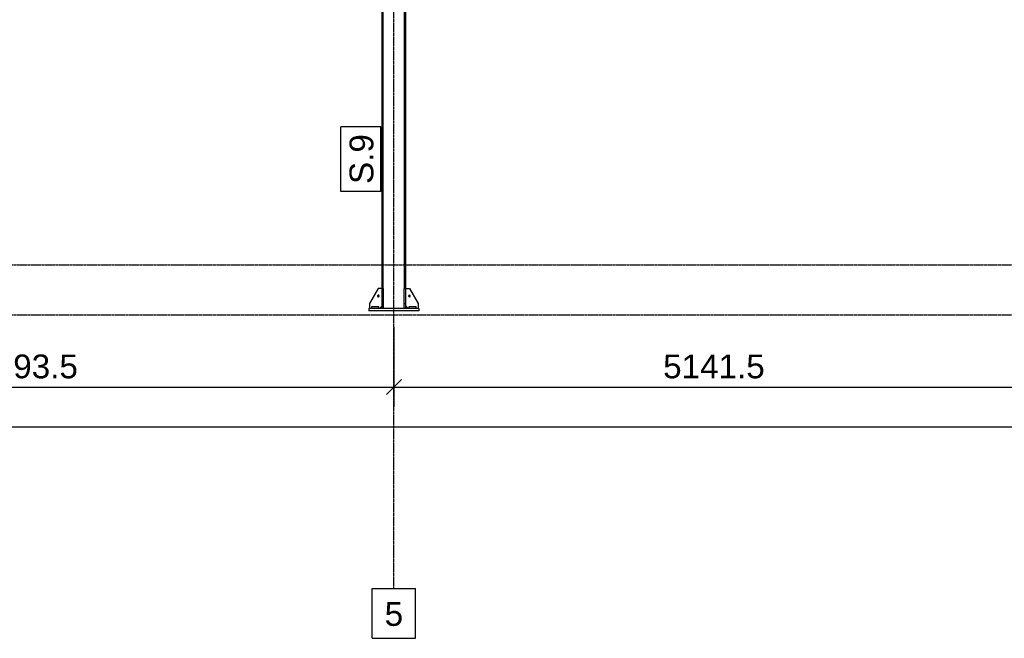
# Model space of a CAD drawing. Header units: millimetres. Extents: x -19654 to 22346, y -14260 to 15440.
# Tile 17 of 22: x 2197 to 10107, y -3000 to 1970. Entities that reach past the tile are written whole.
import ezdxf

# ---------------------------------------------------------------- set-up
doc = ezdxf.new("R2010")
doc.units = ezdxf.units.MM
doc.linetypes.add('DXK_LINE_DOT3', pattern=[5.9187, 2.979, -0.9799, 0.9799, -0.9799])
for name, color, linetype in [('TS_INNE_OBIEKTY', 7, 'Continuous'), ('TS_LINIE_WIDOCZNE', 7, 'Continuous'), ('TS_OPISY', 7, 'Continuous'), ('TS_OPISY_LINIE', 7, 'Continuous'), ('TS_OPISY_RAMKA', 7, 'Continuous'), ('TS_WYMIARY', 7, 'Continuous'), ('TS_WYMIARY_TEKST', 7, 'Continuous')]:
    doc.layers.add(name, color=color, linetype=linetype)
doc.styles.add('Arial', font='ARIAL.TTF', dxfattribs={"height": 0.2})

# ---------------------------------------------------------------- blocks, each defined once
blk = doc.blocks.new('Part-305655477-1328 - 1303')
at = {"layer": 'TS_LINIE_WIDOCZNE', "color": 1, "linetype": 'Continuous'}
for p, q in [((5078.3, -190), (5008.3, -310)), ((5108.3, -190), (5078.3, -190)), ((5008.3, -310), (5008.3, -350)), ((5088.3, -350), (5108.3, -330))]:
    blk.add_line(p, q, dxfattribs=at)
blk = doc.blocks.new('Part-305655477-1325 - 1303')
at = {"layer": 'TS_LINIE_WIDOCZNE', "color": 1, "linetype": 'Continuous'}
for p, q in [((5108.3, -190), (5108.3, 4100.1)), ((5118.3, 3346), (5118.3, 4100.1)), ((5288.3, 3346), (5288.3, 4100.1)), ((5298.3, -190), (5298.3, 4100.1)), ((5118.3, -190), (5118.3, 3155)), ((5288.3, -190), (5288.3, 3155))]:
    blk.add_line(p, q, dxfattribs=at)
blk = doc.blocks.new('Part-305655477-1327 - 1303')
at = {"layer": 'TS_LINIE_WIDOCZNE', "color": 1, "linetype": 'Continuous'}
for p, q in [((5403.3, -350), (5003.3, -350)), ((5003.3, -350), (5003.3, -370)), ((5403.3, -370), (5003.3, -370)), ((5403.3, -350), (5403.3, -370))]:
    blk.add_line(p, q, dxfattribs=at)
blk = doc.blocks.new('Part-305655477-1330 - 1303')
at = {"layer": 'TS_LINIE_WIDOCZNE', "color": 1, "linetype": 'Continuous'}
for p, q in [((5298.3, -190), (5328.3, -190)), ((5328.3, -190), (5398.3, -310)), ((5398.3, -310), (5398.3, -350)), ((5318.3, -350), (5298.3, -330))]:
    blk.add_line(p, q, dxfattribs=at)
blk = doc.blocks.new('Part-305655477-1332 - 1303')
at = {"layer": 'TS_LINIE_WIDOCZNE', "color": 1, "linetype": 'Continuous'}
for p, q in [((5298.3, -190), (5286.3, -190)), ((5286.3, -350), (5286.3, -190)), ((5298.3, -350), (5298.3, -190)), ((5286.3, -310), (5298.3, -310)), ((5298.3, -350), (5286.3, -350))]:
    blk.add_line(p, q, dxfattribs=at)
blk = doc.blocks.new('Part-305655477-1333 - 1303')
at = {"layer": 'TS_LINIE_WIDOCZNE', "color": 1, "linetype": 'Continuous'}
for p, q in [((5120.3, -190), (5108.3, -190)), ((5108.3, -350), (5108.3, -190)), ((5120.3, -350), (5120.3, -190)), ((5108.3, -310), (5120.3, -310)), ((5120.3, -350), (5108.3, -350))]:
    blk.add_line(p, q, dxfattribs=at)
blk = doc.blocks.new('Part-305655477-1336 - 1303')
at = {"layer": 'TS_LINIE_WIDOCZNE', "color": 1, "linetype": 'Continuous'}
for p, q in [((5083.3, -338), (5023.3, -338)), ((5023.3, -338), (5023.3, -350)), ((5083.3, -350), (5083.3, -338))]:
    blk.add_line(p, q, dxfattribs=at)
blk = doc.blocks.new('Part-305655477-1337 - 1303')
at = {"layer": 'TS_LINIE_WIDOCZNE', "color": 1, "linetype": 'Continuous'}
for p, q in [((5383.3, -338), (5323.3, -338)), ((5323.3, -338), (5323.3, -350)), ((5383.3, -350), (5383.3, -338))]:
    blk.add_line(p, q, dxfattribs=at)
blk = doc.blocks.new('Bolt-305655477-1346 - 1303')
at = {"layer": 'TS_INNE_OBIEKTY', "color": 1, "linetype": 'Continuous'}
for start, end in [(108, 288), (108, 288), (288, 108), (288, 108)]:
    blk.add_arc((5078.3, -250), 7, start, end, dxfattribs=at)
blk = doc.blocks.new('Bolt-305655477-1351 - 1303')
at = {"layer": 'TS_INNE_OBIEKTY', "color": 1, "linetype": 'Continuous'}
for start, end in [(90, 270), (90, 270), (270, 90), (270, 90)]:
    blk.add_arc((5328.3, -250), 7, start, end, dxfattribs=at)
blk = doc.blocks.new('GridLine-305655477-2465 - 1303')
at = {"layer": 'TS_INNE_OBIEKTY', "color": 4, "linetype": 'DXK_LINE_DOT3'}
blk.add_line((5203.3, -2600), (5203.3, 6940), dxfattribs=at)
at = {"layer": 'TS_INNE_OBIEKTY', "color": 4, "linetype": 'Continuous'}
for p, q in [((5029.2, -2600), (5377.4, -2600)), ((5029.2, -3000), (5029.2, -2600)), ((5377.4, -3000), (5377.4, -2600)), ((5029.2, -3000), (5377.4, -3000))]:
    blk.add_line(p, q, dxfattribs=at)
at = {"layer": 'TS_INNE_OBIEKTY', "color": 2, "linetype": 'Continuous', "style": 'Arial'}
blk.add_text('5', height=191, dxfattribs=at).set_placement((5129.2, -2900))
blk = doc.blocks.new('GridLine-305655477-2468 - 1303')
at = {"layer": 'TS_INNE_OBIEKTY', "color": 4, "linetype": 'DXK_LINE_DOT3'}
blk.add_line((-16331.7, -400), (18196.3, -400), dxfattribs=at)
blk = doc.blocks.new('GridLine-305655477-2469 - 1303')
at = {"layer": 'TS_INNE_OBIEKTY', "color": 4, "linetype": 'DXK_LINE_DOT3'}
blk.add_line((-16331.7, 0), (18196.3, 0), dxfattribs=at)
blk = doc.blocks.new('StraightDimension-305655477-2474 - 1303')
at = {"layer": 'TS_WYMIARY', "color": 174, "linetype": 'Continuous'}
for p, q in [((5203.3, -500), (5203.3, -1141.1)), ((10344.8, -500), (10344.8, -1141.1)), ((5263.3, -921.1), (5143.3, -1041.1)), ((10284.8, -1041.1), (10404.8, -921.1)), ((5203.3, -981.1), (10344.8, -981.1))]:
    blk.add_line(p, q, dxfattribs=at)
at = {"color": 0}
blk.add_wipeout([(8221.7, -951.1), (8221.7, -671.1), (7326.4, -671.1), (7326.4, -951.1)], dxfattribs=at).dxf.layer = 'TS_WYMIARY'
at = {"layer": 'TS_WYMIARY_TEKST', "color": 96, "style": 'Arial'}
blk.add_text('5141.5', height=191.02, dxfattribs=at).set_placement((7366.4, -911.1))
blk = doc.blocks.new('StraightDimension-305655477-2475 - 1303')
at = {"layer": 'TS_WYMIARY', "color": 174, "linetype": 'Continuous'}
for p, q in [((-690.2, -500), (-690.2, -1141.1)), ((5203.3, -500), (5203.3, -1141.1)), ((-630.2, -921.1), (-750.2, -1041.1)), ((5143.3, -1041.1), (5263.3, -921.1)), ((-690.2, -981.1), (5203.3, -981.1))]:
    blk.add_line(p, q, dxfattribs=at)
at = {"color": 0}
blk.add_wipeout([(2704.2, -951.1), (2704.2, -671.1), (1808.9, -671.1), (1808.9, -951.1)], dxfattribs=at).dxf.layer = 'TS_WYMIARY'
at = {"layer": 'TS_WYMIARY_TEKST', "color": 96, "style": 'Arial'}
blk.add_text('5893.5', height=191.02, dxfattribs=at).set_placement((1848.9, -911.1))
blk = doc.blocks.new('StraightDimension-305655477-2484 - 1303')
at = {"layer": 'TS_WYMIARY', "color": 174, "linetype": 'Continuous'}
blk.add_line((-14271.7, -1300), (15541.3, -1300), dxfattribs=at)
blk = doc.blocks.new('Mark-305655477-3309 - 1303')
at = {"layer": 'TS_OPISY_RAMKA', "linetype": 'Continuous'}
for p, q in [((4778.3, 590), (4778.3, 1110)), ((5098.3, 1110), (4778.3, 1110)), ((5098.3, 590), (5098.3, 1110)), ((5098.3, 590), (4778.3, 590))]:
    blk.add_line(p, q, dxfattribs=at)
blk.add_wipeout([(5038.3, 1050), (4838.3, 1050), (4838.3, 650), (5038.3, 650)]).dxf.layer = 'TS_OPISY_LINIE'
blk.add_wipeout([(5038.3, 1050), (4838.3, 1050), (4838.3, 650), (5038.3, 650)]).dxf.layer = 'TS_OPISY_LINIE'
at = {"layer": 'TS_OPISY', "style": 'Arial'}
blk.add_text('S.9', height=191.02, rotation=90.00021, dxfattribs=at).set_placement((5038.3, 650))

msp = doc.modelspace()

# ---------------------------------------------------------------- block references
for name in ['GridLine-305655477-2465 - 1303', 'Part-305655477-1325 - 1303', 'GridLine-305655477-2469 - 1303', 'GridLine-305655477-2468 - 1303', 'Part-305655477-1328 - 1303', 'Part-305655477-1333 - 1303', 'Part-305655477-1332 - 1303', 'Part-305655477-1330 - 1303', 'Bolt-305655477-1346 - 1303', 'Bolt-305655477-1351 - 1303', 'Part-305655477-1327 - 1303', 'Part-305655477-1336 - 1303', 'Part-305655477-1337 - 1303']:
    msp.add_blockref(name, (0, 0))

# ---------------------------------------------------------------- next in the draw order: block references
for name in ['Mark-305655477-3309 - 1303', 'StraightDimension-305655477-2474 - 1303']:
    msp.add_blockref(name, (0, 0))

# ---------------------------------------------------------------- next in the draw order: block references
msp.add_blockref('StraightDimension-305655477-2475 - 1303', (0, 0))

# ---------------------------------------------------------------- next in the draw order: block references
msp.add_blockref('StraightDimension-305655477-2484 - 1303', (0, 0))

doc.saveas('drawing.dxf')
